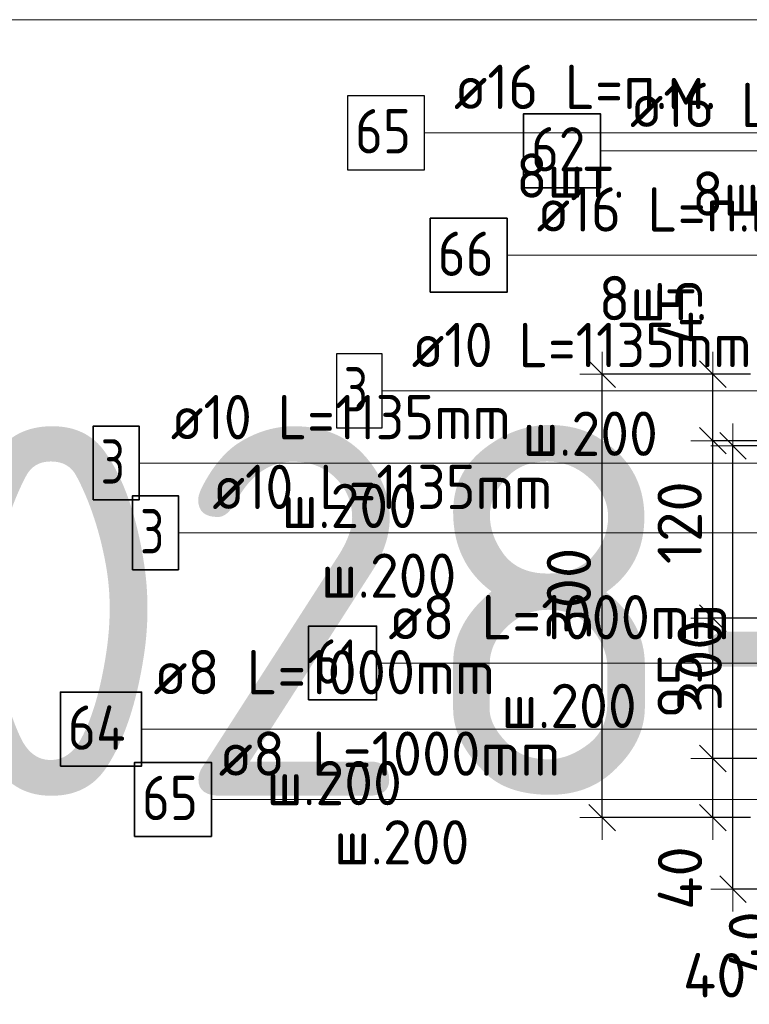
# Model space of a CAD drawing. Header units: metres. Extents: x -38 to 97, y -15 to 21.
# Tile 121 of 229: x 71.611 to 72.105, y 6.206 to 6.872. Entities that reach past the tile are written whole.
import ezdxf

# ---------------------------------------------------------------- set-up
doc = ezdxf.new("R2010")
doc.units = ezdxf.units.M
doc.header["$PDMODE"] = 65
for name, color, linetype, lineweight in [('XR$3$Арм.стержн. Арматура края', 96, 'Continuous', 35), ('XR$3$Арм.стержн. Хомут', 240, 'Continuous', 35), ('XR$3$Арм.стержн.горизонт. 1', 180, 'Continuous', 35), ('XR$4$Арм.стержн. Арматура края', 96, 'Continuous', 35), ('XR$4$Арм.стержн. Хомут', 240, 'Continuous', 35), ('XR$4$Арм.стержн.горизонт. 1', 180, 'Continuous', 35), ('XR$4$Размерная линия (1)', 7, 'Continuous', 13), ('XR$6$Арм.стержн. Арматура края', 96, 'Continuous', 35), ('XR$6$Арм.стержн. Хомут', 240, 'Continuous', 35), ('XR$6$Арм.стержн.горизонт. 1', 180, 'Continuous', 35), ('XR$6$Размерная линия (1)', 7, 'Continuous', 13)]:
    doc.layers.add(name, color=color, linetype=linetype, lineweight=lineweight)
doc.styles.add('ISOCPEUR', font='txt')
doc.dimstyles.new('DIMSTYLE_12', dxfattribs={"dimtxt": 0.03, "dimasz": 0.03, "dimexe": 0, "dimexo": 0, "dimgap": 0.015, "dimtad": 2, "dimdec": 0, "dimlfac": 1000, "dimrnd": 1, "dimzin": 12, "dimdsep": 46, "dimtxsty": 'ISOCPEUR', "dimblk1": 'ALL_ML_STRICH', "dimblk2": 'ALL_ML_STRICH', "dimsah": 1, "dimcen": 0, "dimclrd": 7, "dimclre": 256, "dimclrt": 7, "dimadec": 0, "dimazin": 0, "dimtfac": 1, "dimtdec": 0, "dimtix": 1, "dimtmove": 2, "dimatfit": 3, "dimfxl": 0, "dimtzin": 0, "dimlwd": 0, "dimlwe": -3, "dimarcsym": 0})
doc.dimstyles.new('DIMSTYLE_14', dxfattribs={"dimtxt": 0.03, "dimasz": 0.03, "dimexe": 0, "dimexo": 0, "dimgap": 0.015, "dimtad": 2, "dimdec": 0, "dimlfac": 1000, "dimrnd": 1, "dimzin": 12, "dimdsep": 46, "dimtxsty": 'ISOCPEUR', "dimblk1": 'ALL_ML_STRICH', "dimblk2": 'ALL_ML_STRICH', "dimsah": 1, "dimcen": 0, "dimclrd": 7, "dimclre": 256, "dimclrt": 7, "dimadec": 0, "dimazin": 0, "dimtfac": 1, "dimtdec": 0, "dimtix": 1, "dimtmove": 2, "dimatfit": 3, "dimfxl": 0, "dimtvp": 1.2, "dimtzin": 0, "dimlwd": 0, "dimlwe": -3, "dimarcsym": 0})
doc.dimstyles.new('DIMSTYLE_16', dxfattribs={"dimtxt": 0.03, "dimasz": 0.03, "dimexe": 0, "dimexo": 0, "dimgap": 0.015, "dimtad": 0, "dimdec": 0, "dimlfac": 1000, "dimrnd": 1, "dimzin": 12, "dimdsep": 46, "dimtxsty": 'ISOCPEUR', "dimblk1": 'ALL_ML_STRICH', "dimblk2": 'ALL_ML_STRICH', "dimsah": 1, "dimcen": 0, "dimclrd": 7, "dimclre": 256, "dimclrt": 7, "dimadec": 0, "dimazin": 0, "dimtfac": 1, "dimtdec": 0, "dimtix": 1, "dimtmove": 2, "dimatfit": 3, "dimfxl": 0, "dimtvp": 1.2, "dimtzin": 0, "dimlwd": 0, "dimlwe": -3, "dimarcsym": 0})

# ---------------------------------------------------------------- blocks, each defined once
blk = doc.blocks.new('ALL_ML_STRICH')
at = {"color": 0, "linetype": 'ByBlock', "lineweight": -2}
for p, q in [((0, -0.5), (0, 0.5)), ((-0.3, -0.3), (0.3, 0.3)), ((-1, 0), (0.5, 0))]:
    blk.add_line(p, q, dxfattribs=at)
blk = doc.blocks.new('*D348')
at = {"layer": 'DEFPOINTS', "color": 7, "linetype": 'Continuous', "lineweight": 13, "transparency": 33554687}
for p in [(72.21436, 6.58345), (72.09402, 6.28345), (72.21432, 6.28345)]:
    blk.add_point(p, dxfattribs=at)
at = {"layer": 'XR$4$Размерная линия (1)', "color": 9, "linetype": 'Continuous', "lineweight": -2, "true_color": 0xc7c7c7, "transparency": 33554687}
for p, q in [((72.19436, 6.58345), (72.09402, 6.58345)), ((72.19432, 6.28345), (72.09402, 6.28345))]:
    blk.add_line(p, q, dxfattribs=at)
at = {"layer": 'XR$4$Размерная линия (1)', "color": 7, "linetype": 'Continuous', "lineweight": -2, "transparency": 33554687}
blk.add_line((72.09402, 6.28345), (72.09402, 6.58345), dxfattribs=at)
at = {"layer": 'XR$4$Размерная линия (1)', "color": 7, "linetype": 'Continuous', "lineweight": 13, "transparency": 33554687, "xscale": 0.03, "yscale": 0.03, "zscale": 0.03}
for p, rotation in [((72.09402, 6.58345), 90), ((72.09402, 6.28345), 270)]:
    blk.add_blockref('ALL_ML_STRICH', p, dxfattribs=dict(at, rotation=rotation))
at = {"layer": 'XR$4$Размерная линия (1)', "color": 7, "linetype": 'Continuous', "lineweight": 13, "transparency": 33554687, "insert": (72.07152, 6.43495), "char_height": 0.03, "width": 0.09, "attachment_point": 5, "rotation": 90, "style": 'ISOCPEUR'}
blk.add_mtext('\\A1;{300}', dxfattribs=at)
blk = doc.blocks.new('*D576')
at = {"layer": 'DEFPOINTS', "color": 7, "linetype": 'Continuous', "lineweight": 13, "transparency": 33554687}
for p in [(72.25428, 6.32345), (72.16902, 6.28345), (72.21432, 6.28345)]:
    blk.add_point(p, dxfattribs=at)
at = {"layer": 'XR$4$Размерная линия (1)', "color": 9, "linetype": 'Continuous', "lineweight": -2, "true_color": 0xc7c7c7, "transparency": 33554687}
for p, q in [((72.23428, 6.32345), (72.16902, 6.32345)), ((72.19432, 6.28345), (72.16902, 6.28345))]:
    blk.add_line(p, q, dxfattribs=at)
at = {"layer": 'XR$4$Размерная линия (1)', "color": 7, "linetype": 'Continuous', "lineweight": -2, "transparency": 33554687}
blk.add_line((72.16902, 6.28345), (72.16902, 6.32345), dxfattribs=at)
at = {"layer": 'XR$4$Размерная линия (1)', "color": 7, "linetype": 'Continuous', "lineweight": 13, "transparency": 33554687, "xscale": 0.03, "yscale": 0.03, "zscale": 0.03}
for p, rotation in [((72.16902, 6.32345), 90), ((72.16902, 6.28345), 270)]:
    blk.add_blockref('ALL_ML_STRICH', p, dxfattribs=dict(at, rotation=rotation))
at = {"layer": 'XR$4$Размерная линия (1)', "color": 7, "linetype": 'Continuous', "lineweight": 13, "transparency": 33554687, "insert": (72.10616, 6.24707), "char_height": 0.03, "width": 0.06, "attachment_point": 5, "rotation": 90, "style": 'ISOCPEUR'}
blk.add_mtext('\\A1;{40}', dxfattribs=at)
blk = doc.blocks.new('*D793')
at = {"layer": 'DEFPOINTS', "color": 7, "linetype": 'Continuous', "lineweight": 13, "transparency": 33554687}
for p in [(72.1258, 6.63192), (72.00546, 6.33192), (72.12577, 6.33192)]:
    blk.add_point(p, dxfattribs=at)
at = {"layer": 'XR$6$Размерная линия (1)', "color": 9, "linetype": 'Continuous', "lineweight": -2, "true_color": 0xc7c7c7, "transparency": 33554687}
for p, q in [((72.1058, 6.63192), (72.00546, 6.63192)), ((72.10577, 6.33192), (72.00546, 6.33192))]:
    blk.add_line(p, q, dxfattribs=at)
at = {"layer": 'XR$6$Размерная линия (1)', "color": 7, "linetype": 'Continuous', "lineweight": -2, "transparency": 33554687}
blk.add_line((72.00546, 6.33192), (72.00546, 6.63192), dxfattribs=at)
at = {"layer": 'XR$6$Размерная линия (1)', "color": 7, "linetype": 'Continuous', "lineweight": 13, "transparency": 33554687, "xscale": 0.03, "yscale": 0.03, "zscale": 0.03}
for p, rotation in [((72.00546, 6.63192), 90), ((72.00546, 6.33192), 270)]:
    blk.add_blockref('ALL_ML_STRICH', p, dxfattribs=dict(at, rotation=rotation))
at = {"layer": 'XR$6$Размерная линия (1)', "color": 7, "linetype": 'Continuous', "lineweight": 13, "transparency": 33554687, "insert": (71.98296, 6.48342), "char_height": 0.03, "width": 0.09, "attachment_point": 5, "rotation": 90, "style": 'ISOCPEUR'}
blk.add_mtext('\\A1;{300}', dxfattribs=at)
blk = doc.blocks.new('*D795')
at = {"layer": 'DEFPOINTS', "color": 7, "linetype": 'Continuous', "lineweight": 13, "transparency": 33554687}
for p in [(72.16573, 6.37192), (72.1258, 6.33192), (72.1258, 6.25669)]:
    blk.add_point(p, dxfattribs=at)
at = {"layer": 'XR$6$Размерная линия (1)', "color": 9, "linetype": 'Continuous', "lineweight": -2, "true_color": 0xc7c7c7, "transparency": 33554687}
for p, q in [((72.16573, 6.35192), (72.16573, 6.25669)), ((72.1258, 6.31192), (72.1258, 6.25669))]:
    blk.add_line(p, q, dxfattribs=at)
at = {"layer": 'XR$6$Размерная линия (1)', "color": 7, "linetype": 'Continuous', "lineweight": -2, "transparency": 33554687}
blk.add_line((72.1258, 6.25669), (72.16573, 6.25669), dxfattribs=at)
at = {"layer": 'XR$6$Размерная линия (1)', "color": 7, "linetype": 'Continuous', "lineweight": 13, "transparency": 33554687, "xscale": 0.03, "yscale": 0.03, "zscale": 0.03, "rotation": 180}
blk.add_blockref('ALL_ML_STRICH', (72.1258, 6.25669), dxfattribs=at)
at = {"layer": 'XR$6$Размерная линия (1)', "color": 7, "linetype": 'Continuous', "lineweight": 13, "transparency": 33554687, "xscale": 0.03, "yscale": 0.03, "zscale": 0.03}
blk.add_blockref('ALL_ML_STRICH', (72.16573, 6.25669), dxfattribs=at)
at = {"layer": 'XR$6$Размерная линия (1)', "color": 7, "linetype": 'Continuous', "lineweight": 13, "transparency": 33554687, "insert": (72.08165, 6.22533), "char_height": 0.03, "width": 0.06, "attachment_point": 5, "style": 'ISOCPEUR'}
blk.add_mtext('\\A1;{40}', dxfattribs=at)
blk = doc.blocks.new('*D908')
at = {"layer": 'DEFPOINTS', "color": 7, "linetype": 'Continuous', "lineweight": 13, "transparency": 33554687}
for p in [(72.16573, 6.37192), (72.08046, 6.33192), (72.12577, 6.33192)]:
    blk.add_point(p, dxfattribs=at)
at = {"layer": 'XR$6$Размерная линия (1)', "color": 9, "linetype": 'Continuous', "lineweight": -2, "true_color": 0xc7c7c7, "transparency": 33554687}
for p, q in [((72.14573, 6.37192), (72.08046, 6.37192)), ((72.10577, 6.33192), (72.08046, 6.33192))]:
    blk.add_line(p, q, dxfattribs=at)
at = {"layer": 'XR$6$Размерная линия (1)', "color": 7, "linetype": 'Continuous', "lineweight": -2, "transparency": 33554687}
blk.add_line((72.08046, 6.33192), (72.08046, 6.37192), dxfattribs=at)
at = {"layer": 'XR$6$Размерная линия (1)', "color": 7, "linetype": 'Continuous', "lineweight": 13, "transparency": 33554687, "xscale": 0.03, "yscale": 0.03, "zscale": 0.03}
for p, rotation in [((72.08046, 6.37192), 90), ((72.08046, 6.33192), 270)]:
    blk.add_blockref('ALL_ML_STRICH', p, dxfattribs=dict(at, rotation=rotation))
at = {"layer": 'XR$6$Размерная линия (1)', "color": 7, "linetype": 'Continuous', "lineweight": 13, "transparency": 33554687, "insert": (72.05817, 6.29102), "char_height": 0.03, "width": 0.06, "attachment_point": 5, "rotation": 90, "style": 'ISOCPEUR'}
blk.add_mtext('\\A1;{40}', dxfattribs=at)
blk = doc.blocks.new('*D909')
at = {"layer": 'DEFPOINTS', "color": 7, "linetype": 'Continuous', "lineweight": 13, "transparency": 33554687}
for p in [(72.16573, 6.46692), (72.08046, 6.37192), (72.16573, 6.37192)]:
    blk.add_point(p, dxfattribs=at)
at = {"layer": 'XR$6$Размерная линия (1)', "color": 9, "linetype": 'Continuous', "lineweight": -2, "true_color": 0xc7c7c7, "transparency": 33554687}
for p, q in [((72.14573, 6.46692), (72.08046, 6.46692)), ((72.14573, 6.37192), (72.08046, 6.37192))]:
    blk.add_line(p, q, dxfattribs=at)
at = {"layer": 'XR$6$Размерная линия (1)', "color": 7, "linetype": 'Continuous', "lineweight": -2, "transparency": 33554687}
blk.add_line((72.08046, 6.37192), (72.08046, 6.46692), dxfattribs=at)
at = {"layer": 'XR$6$Размерная линия (1)', "color": 7, "linetype": 'Continuous', "lineweight": 13, "transparency": 33554687, "xscale": 0.03, "yscale": 0.03, "zscale": 0.03}
for p, rotation in [((72.08046, 6.46692), 90), ((72.08046, 6.37192), 270)]:
    blk.add_blockref('ALL_ML_STRICH', p, dxfattribs=dict(at, rotation=rotation))
at = {"layer": 'XR$6$Размерная линия (1)', "color": 7, "linetype": 'Continuous', "lineweight": 13, "transparency": 33554687, "insert": (72.05796, 6.42092), "char_height": 0.03, "width": 0.06, "attachment_point": 5, "rotation": 90, "style": 'ISOCPEUR'}
blk.add_mtext('\\A1;{95}', dxfattribs=at)
blk = doc.blocks.new('*D910')
at = {"layer": 'DEFPOINTS', "color": 7, "linetype": 'Continuous', "lineweight": 13, "transparency": 33554687}
for p in [(72.16577, 6.58692), (72.08046, 6.46692), (72.16573, 6.46692)]:
    blk.add_point(p, dxfattribs=at)
at = {"layer": 'XR$6$Размерная линия (1)', "color": 9, "linetype": 'Continuous', "lineweight": -2, "true_color": 0xc7c7c7, "transparency": 33554687}
for p, q in [((72.14577, 6.58692), (72.08046, 6.58692)), ((72.14573, 6.46692), (72.08046, 6.46692))]:
    blk.add_line(p, q, dxfattribs=at)
at = {"layer": 'XR$6$Размерная линия (1)', "color": 7, "linetype": 'Continuous', "lineweight": -2, "transparency": 33554687}
blk.add_line((72.08046, 6.46692), (72.08046, 6.58692), dxfattribs=at)
at = {"layer": 'XR$6$Размерная линия (1)', "color": 7, "linetype": 'Continuous', "lineweight": 13, "transparency": 33554687, "xscale": 0.03, "yscale": 0.03, "zscale": 0.03}
for p, rotation in [((72.08046, 6.58692), 90), ((72.08046, 6.46692), 270)]:
    blk.add_blockref('ALL_ML_STRICH', p, dxfattribs=dict(at, rotation=rotation))
at = {"layer": 'XR$6$Размерная линия (1)', "color": 7, "linetype": 'Continuous', "lineweight": 13, "transparency": 33554687, "insert": (72.05796, 6.53142), "char_height": 0.03, "width": 0.09, "attachment_point": 5, "rotation": 90, "style": 'ISOCPEUR'}
blk.add_mtext('\\A1;{120}', dxfattribs=at)
blk = doc.blocks.new('*D911')
at = {"layer": 'DEFPOINTS', "color": 7, "linetype": 'Continuous', "lineweight": 13, "transparency": 33554687}
for p in [(72.12577, 6.63192), (72.08046, 6.58692), (72.16577, 6.58692)]:
    blk.add_point(p, dxfattribs=at)
at = {"layer": 'XR$6$Размерная линия (1)', "color": 9, "linetype": 'Continuous', "lineweight": -2, "true_color": 0xc7c7c7, "transparency": 33554687}
for p, q in [((72.10577, 6.63192), (72.08046, 6.63192)), ((72.14577, 6.58692), (72.08046, 6.58692))]:
    blk.add_line(p, q, dxfattribs=at)
at = {"layer": 'XR$6$Размерная линия (1)', "color": 7, "linetype": 'Continuous', "lineweight": -2, "transparency": 33554687}
blk.add_line((72.08046, 6.58692), (72.08046, 6.63192), dxfattribs=at)
at = {"layer": 'XR$6$Размерная линия (1)', "color": 7, "linetype": 'Continuous', "lineweight": 13, "transparency": 33554687, "xscale": 0.03, "yscale": 0.03, "zscale": 0.03}
for p, rotation in [((72.08046, 6.63192), 90), ((72.08046, 6.58692), 270)]:
    blk.add_blockref('ALL_ML_STRICH', p, dxfattribs=dict(at, rotation=rotation))
at = {"layer": 'XR$6$Размерная линия (1)', "color": 7, "linetype": 'Continuous', "lineweight": 13, "transparency": 33554687, "insert": (72.05806, 6.67421), "char_height": 0.03, "width": 0.06, "attachment_point": 5, "rotation": 90, "style": 'ISOCPEUR'}
blk.add_mtext('\\A1;{45}', dxfattribs=at)

msp = doc.modelspace()

# ---------------------------------------------------------------- linework, layer by layer
at = {"color": 7, "linetype": 'Continuous', "lineweight": 13, "transparency": 33554687}
msp.add_line((86.41979, 6.87171), (67.91979, 6.87171), dxfattribs=at)
at = {"layer": 'XR$3$Арм.стержн. Арматура края', "color": 7, "linetype": 'Continuous', "lineweight": 13, "transparency": 33554687}
msp.add_line((71.85659, 6.62065), (72.16359, 6.62065), dxfattribs=at)
at = {"layer": 'XR$3$Арм.стержн. Арматура края', "color": 7, "linetype": 'Continuous', "lineweight": 25, "transparency": 33554687}
msp.add_lwpolyline([(71.82559, 6.59565), (71.85659, 6.59565), (71.85659, 6.64565), (71.82559, 6.64565), (71.82559, 6.59565)], dxfattribs=at)
at = {"layer": 'XR$3$Арм.стержн. Хомут', "color": 7, "linetype": 'Continuous', "lineweight": 13, "transparency": 33554687}
msp.add_line((71.85279, 6.43651), (72.13879, 6.43651), dxfattribs=at)
at = {"layer": 'XR$3$Арм.стержн. Хомут', "color": 7, "linetype": 'Continuous', "lineweight": 35, "transparency": 33554687}
msp.add_lwpolyline([(71.80679, 6.41151), (71.85279, 6.41151), (71.85279, 6.46151), (71.80679, 6.46151), (71.80679, 6.41151)], dxfattribs=at)
at = {"layer": 'XR$3$Арм.стержн.горизонт. 1', "color": 7, "linetype": 'Continuous', "lineweight": 13, "transparency": 33554687}
msp.add_line((72.00431, 6.78305), (72.23031, 6.78305), dxfattribs=at)
at = {"layer": 'XR$3$Арм.стержн.горизонт. 1', "color": 7, "linetype": 'Continuous', "lineweight": 35, "transparency": 33554687}
msp.add_lwpolyline([(71.95231, 6.75805), (72.00431, 6.75805), (72.00431, 6.80805), (71.95231, 6.80805), (71.95231, 6.75805)], dxfattribs=at)
at = {"layer": 'XR$4$Арм.стержн. Арматура края', "color": 7, "linetype": 'Continuous', "lineweight": 13, "transparency": 33554687}
for p, q in [((71.71872, 6.52464), (72.02872, 6.52464)), ((72.02872, 6.52464), (72.24432, 6.52464))]:
    msp.add_line(p, q, dxfattribs=at)
at = {"layer": 'XR$4$Арм.стержн. Арматура края', "color": 7, "linetype": 'Continuous', "lineweight": 35, "transparency": 33554687}
msp.add_lwpolyline([(71.68772, 6.49964), (71.71872, 6.49964), (71.71872, 6.54964), (71.68772, 6.54964), (71.68772, 6.49964)], dxfattribs=at)
at = {"layer": 'XR$4$Арм.стержн. Хомут', "color": 7, "linetype": 'Continuous', "lineweight": 13, "transparency": 33554687}
for p, q in [((71.74104, 6.34423), (72.02404, 6.34423)), ((72.02404, 6.34423), (72.24328, 6.34423))]:
    msp.add_line(p, q, dxfattribs=at)
at = {"layer": 'XR$4$Арм.стержн. Хомут', "color": 7, "linetype": 'Continuous', "lineweight": 35, "transparency": 33554687}
msp.add_lwpolyline([(71.68904, 6.31923), (71.74104, 6.31923), (71.74104, 6.36923), (71.68904, 6.36923), (71.68904, 6.31923)], dxfattribs=at)
at = {"layer": 'XR$4$Арм.стержн.горизонт. 1', "color": 7, "linetype": 'Continuous', "lineweight": 13, "transparency": 33554687}
msp.add_line((71.9412, 6.71235), (72.1672, 6.71235), dxfattribs=at)
at = {"layer": 'XR$4$Арм.стержн.горизонт. 1', "color": 7, "linetype": 'Continuous', "lineweight": 35, "transparency": 33554687}
msp.add_lwpolyline([(71.8892, 6.68735), (71.9412, 6.68735), (71.9412, 6.73735), (71.8892, 6.73735), (71.8892, 6.68735)], dxfattribs=at)
at = {"layer": 'XR$6$Арм.стержн. Арматура края', "color": 7, "linetype": 'Continuous', "lineweight": 13, "transparency": 33554687}
for p, q in [((71.69208, 6.57182), (72.00208, 6.57182)), ((72.00208, 6.57182), (72.15577, 6.57182))]:
    msp.add_line(p, q, dxfattribs=at)
at = {"layer": 'XR$6$Арм.стержн. Арматура края', "color": 7, "linetype": 'Continuous', "lineweight": 35, "transparency": 33554687}
msp.add_lwpolyline([(71.66108, 6.54682), (71.69208, 6.54682), (71.69208, 6.59682), (71.66108, 6.59682), (71.66108, 6.54682)], dxfattribs=at)
at = {"layer": 'XR$6$Арм.стержн. Хомут', "color": 7, "linetype": 'Continuous', "lineweight": 13, "transparency": 33554687}
for p, q in [((71.69384, 6.39182), (71.97984, 6.39182)), ((71.97984, 6.39182), (72.15473, 6.39182))]:
    msp.add_line(p, q, dxfattribs=at)
at = {"layer": 'XR$6$Арм.стержн. Хомут', "color": 7, "linetype": 'Continuous', "lineweight": 35, "transparency": 33554687}
msp.add_lwpolyline([(71.63884, 6.36682), (71.69384, 6.36682), (71.69384, 6.41682), (71.63884, 6.41682), (71.63884, 6.36682)], dxfattribs=at)
at = {"layer": 'XR$6$Арм.стержн.горизонт. 1', "color": 7, "linetype": 'Continuous', "lineweight": 13, "transparency": 33554687}
msp.add_line((71.88523, 6.79524), (72.11123, 6.79524), dxfattribs=at)
at = {"layer": 'XR$6$Арм.стержн.горизонт. 1', "color": 7, "linetype": 'Continuous', "lineweight": 25, "transparency": 33554687}
msp.add_lwpolyline([(71.83323, 6.77024), (71.88523, 6.77024), (71.88523, 6.82024), (71.83323, 6.82024), (71.83323, 6.77024)], dxfattribs=at)

# ---------------------------------------------------------------- texts
at = {"color": 7, "linetype": 'Continuous', "lineweight": 35, "transparency": 33554687, "insert": (70.35063, 6.34671), "char_height": 0.25, "width": 2.7437149, "attachment_point": 7, "style": 'ISOCPEUR'}
msp.add_mtext('\\W0.96;ГОСТ 34028-2016', dxfattribs=at)
at = {"layer": 'XR$3$Арм.стержн. Арматура края', "color": 7, "linetype": 'Continuous', "lineweight": 25, "transparency": 33554687, "char_height": 0.03, "attachment_point": 7, "style": 'ISOCPEUR'}
for s, insert, width in [('\\W0.92;ø10 L=1135mm ', (71.87659, 6.63665), 0.2806692), ('\\W0.78;3', (71.83059, 6.60665), 0.0326407), ('\\W0.95;ш.200 ', (71.95159, 6.57665), 0.1311997)]:
    msp.add_mtext(s, dxfattribs=dict(at, insert=insert, width=width))
at = {"layer": 'XR$3$Арм.стержн. Хомут', "color": 7, "linetype": 'Continuous', "lineweight": 25, "transparency": 33554687, "char_height": 0.03, "attachment_point": 7, "style": 'ISOCPEUR'}
for s, insert, width in [('\\W0.96;ø8 L=1000mm ', (71.86079, 6.45251), 0.2722218), ('\\W0.75;61', (71.81179, 6.42251), 0.0472281), ('\\W0.95;ш.200 ', (71.93729, 6.39251), 0.1311995)]:
    msp.add_mtext(s, dxfattribs=dict(at, insert=insert, width=width))
at = {"layer": 'XR$3$Арм.стержн.горизонт. 1', "color": 7, "linetype": 'Continuous', "lineweight": 25, "transparency": 33554687, "char_height": 0.03, "attachment_point": 7, "style": 'ISOCPEUR'}
for s, insert, width in [('\\W0.94;ø16 L=п.м.', (72.02431, 6.79905), 0.199983), ('\\W0.87;62', (71.95731, 6.76905), 0.0550811), ('\\W0.94;8шт. ', (72.06631, 6.73905), 0.1161286)]:
    msp.add_mtext(s, dxfattribs=dict(at, insert=insert, width=width))
at = {"layer": 'XR$4$Арм.стержн. Арматура края', "color": 7, "linetype": 'Continuous', "lineweight": 25, "transparency": 33554687, "char_height": 0.03, "attachment_point": 7, "style": 'ISOCPEUR'}
for s, insert, width in [('\\W0.92;ø10 L=1135mm ', (71.74172, 6.54064), 0.2806692), ('\\W0.78;3', (71.69272, 6.51064), 0.0326407), ('\\W0.95;ш.200 ', (71.81522, 6.48064), 0.1311995)]:
    msp.add_mtext(s, dxfattribs=dict(at, insert=insert, width=width))
at = {"layer": 'XR$4$Арм.стержн. Хомут', "color": 7, "linetype": 'Continuous', "lineweight": 25, "transparency": 33554687, "char_height": 0.03, "attachment_point": 7, "style": 'ISOCPEUR'}
for s, insert, width in [('\\W0.96;ø8 L=1000mm ', (71.74604, 6.36023), 0.2722217), ('\\W0.87;65', (71.69404, 6.33023), 0.0550812), ('\\W0.95;ш.200 ', (71.82404, 6.30023), 0.1311997)]:
    msp.add_mtext(s, dxfattribs=dict(at, insert=insert, width=width))
at = {"layer": 'XR$4$Арм.стержн.горизонт. 1', "color": 7, "linetype": 'Continuous', "lineweight": 25, "transparency": 33554687, "char_height": 0.03, "attachment_point": 7, "style": 'ISOCPEUR'}
for s, insert, width in [('\\W0.94;ø16 L=п.м.', (71.9612, 6.72835), 0.1999831), ('\\W0.87;66', (71.8942, 6.69835), 0.0550812), ('\\W0.94;8шт. ', (72.0032, 6.66835), 0.1161286)]:
    msp.add_mtext(s, dxfattribs=dict(at, insert=insert, width=width))
at = {"layer": 'XR$6$Арм.стержн. Арматура края', "color": 7, "linetype": 'Continuous', "lineweight": 25, "transparency": 33554687, "char_height": 0.03, "attachment_point": 7, "style": 'ISOCPEUR'}
for s, insert, width in [('\\W0.92;ø10 L=1135mm ', (71.71358, 6.58782), 0.2806692), ('\\W0.78;3', (71.66608, 6.55782), 0.0326407), ('\\W0.95;ш.200 ', (71.78858, 6.52782), 0.1311995)]:
    msp.add_mtext(s, dxfattribs=dict(at, insert=insert, width=width))
at = {"layer": 'XR$6$Арм.стержн. Хомут', "color": 7, "linetype": 'Continuous', "lineweight": 25, "transparency": 33554687, "char_height": 0.03, "attachment_point": 7, "style": 'ISOCPEUR'}
for s, insert, width in [('\\W0.96;ø8 L=1000mm ', (71.70184, 6.41532), 0.2722217), ('\\W0.88;64', (71.64384, 6.37782), 0.0581993), ('\\W0.95;ш.200 ', (71.77834, 6.34032), 0.1311997)]:
    msp.add_mtext(s, dxfattribs=dict(at, insert=insert, width=width))
at = {"layer": 'XR$6$Арм.стержн.горизонт. 1', "color": 7, "linetype": 'Continuous', "lineweight": 25, "transparency": 33554687, "char_height": 0.03, "attachment_point": 7, "style": 'ISOCPEUR'}
for s, insert, width in [('\\W0.94;ø16 L=п.м.', (71.90523, 6.81124), 0.1999832), ('\\W0.87;65', (71.83823, 6.78124), 0.0550812), ('\\W0.94;8шт. ', (71.94723, 6.75124), 0.1161286)]:
    msp.add_mtext(s, dxfattribs=dict(at, insert=insert, width=width))

# ---------------------------------------------------------------- dimensions: what is measured, and where the dimension line sits
at = {"layer": 'XR$4$Размерная линия (1)', "color": 7, "linetype": 'Continuous', "lineweight": 13, "transparency": 33554687}
for base, p2, dimstyle, picture, middle in [((72.09402, 6.58345), (72.19436, 6.58345), 'DIMSTYLE_12', '*D348', (72.07152, 6.43495)), ((72.16902, 6.32345), (72.23428, 6.32345), 'DIMSTYLE_14', '*D576', (72.10616, 6.24707))]:
    dim = msp.add_linear_dim(base=base, p1=(72.19432, 6.28345), p2=p2, angle=90, dimstyle=dimstyle, override={"dimpost": '<>', "dimclrd": 7, "dimclre": 9, "dimclrt": 7, "dimlwd": 0, "dimlwe": 65533}, dxfattribs=at)
    dim.commit()
    dim.dimension.update_dxf_attribs({"geometry": picture, "text_midpoint": middle, "dimtype": 160})
at = {"layer": 'XR$6$Размерная линия (1)', "color": 7, "linetype": 'Continuous', "lineweight": 13, "transparency": 33554687}
for base, p1, p2, dimstyle, picture, middle in [((72.08046, 6.63192), (72.14577, 6.58692), (72.10577, 6.63192), 'DIMSTYLE_14', '*D911', (72.05806, 6.67421)), ((72.00546, 6.63192), (72.10577, 6.33192), (72.1058, 6.63192), 'DIMSTYLE_12', '*D793', (71.98296, 6.48342)), ((72.08046, 6.58692), (72.14573, 6.46692), (72.14577, 6.58692), 'DIMSTYLE_12', '*D910', (72.05796, 6.53142)), ((72.08046, 6.46692), (72.14573, 6.37192), (72.14573, 6.46692), 'DIMSTYLE_12', '*D909', (72.05796, 6.42092)), ((72.08046, 6.37192), (72.10577, 6.33192), (72.14573, 6.37192), 'DIMSTYLE_14', '*D908', (72.05817, 6.29102))]:
    dim = msp.add_linear_dim(base=base, p1=p1, p2=p2, angle=90, dimstyle=dimstyle, override={"dimpost": '<>', "dimclrd": 7, "dimclre": 9, "dimclrt": 7, "dimlwd": 0, "dimlwe": 65533}, dxfattribs=at)
    dim.commit()
    dim.dimension.update_dxf_attribs({"geometry": picture, "text_midpoint": middle, "dimtype": 160})
dim = msp.add_linear_dim(base=(72.16573, 6.25669), p1=(72.1258, 6.31192), p2=(72.16573, 6.35192), dimstyle='DIMSTYLE_16', override={"dimpost": '<>', "dimclrd": 7, "dimclre": 9, "dimclrt": 7, "dimlwd": 0, "dimlwe": 65533}, dxfattribs=at)
dim.commit()
dim.dimension.update_dxf_attribs({"geometry": '*D795', "text_midpoint": (72.08165, 6.22533), "dimtype": 160})

doc.saveas('drawing.dxf')
